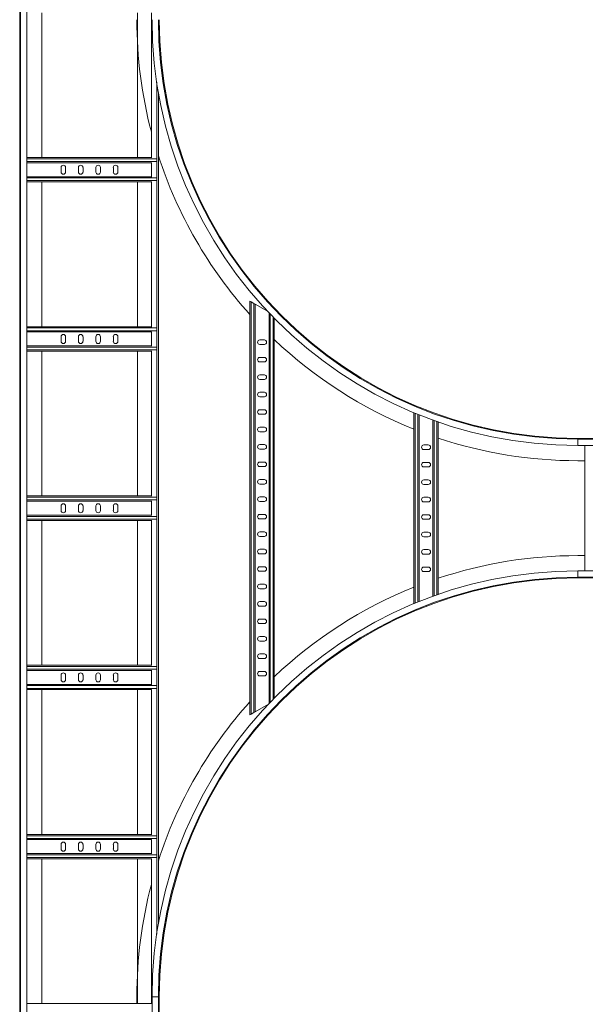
# Model space of a CAD drawing. Header units: millimetres. Extents: x -6 to 5206, y -8403 to -276.
# Tile 34 of 65: x 3611 to 4422, y -7619 to -6208. Entities that reach past the tile are written whole.
import ezdxf

# ---------------------------------------------------------------- set-up
doc = ezdxf.new("R2010")
doc.units = ezdxf.units.MM

msp = doc.modelspace()

# ---------------------------------------------------------------- linework, layer by layer
at = {"color": 7, "linetype": 'Continuous', "lineweight": 15}
for p, q in [((3611.3, -7802.7), (3611.3, -6012.7)), ((3612.4, -6012.7), (3612.4, -7802.7)), ((3621.5, -7802.7), (3621.5, -6012.7)), ((3643.3, -6405.2), (3643.3, -6197.7)), ((3780.1, -6405.2), (3780.1, -6197.7)), ((3800.1, -6405.7), (3800.1, -6197.7)), ((3810.1, -7503.2), (3810.1, -6312.3)), ((3621.5, -6405.2), (3800.1, -6405.2)), ((3621.5, -6412.7), (3800.1, -6412.7)), ((3670.6, -6419.5), (3670.6, -6426)), ((3677.1, -6426), (3677.1, -6419.5)), ((3695.6, -6419.5), (3695.6, -6426)), ((3702.1, -6426), (3702.1, -6419.5)), ((3720.6, -6419.5), (3720.6, -6426)), ((3727.1, -6426), (3727.1, -6419.5)), ((3745.6, -6419.5), (3745.6, -6426)), ((3752.1, -6426), (3752.1, -6419.5)), ((3800.1, -6433.2), (3800.1, -6412.3)), ((3807.8, -6405.7), (3807.8, -6407)), ((3807.8, -6407), (3807.8, -6410.9)), ((3807.8, -6410.9), (3807.8, -6412.3)), ((3621.5, -6432.7), (3800.1, -6432.7)), ((3807.8, -6433.2), (3807.8, -6434.5)), ((3621.5, -6440.2), (3800.1, -6440.2)), ((3643.3, -6647.7), (3643.3, -6440.2)), ((3780.1, -6647.7), (3780.1, -6440.2)), ((3800.1, -6648.2), (3800.1, -6439.8)), ((3807.8, -6434.5), (3807.8, -6438.4)), ((3807.8, -6438.4), (3807.8, -6439.8)), ((3941.3, -7203.9), (3941.3, -6610.9)), ((3941.3, -6610.9), (3943.1, -6611.9)), ((3943.1, -7202.8), (3943.1, -6611.9)), ((3943.1, -6611.9), (3947, -6614.2)), ((3947, -7200.6), (3947, -6614.2)), ((3947, -6614.2), (3948.8, -6615.2)), ((3948.8, -7199.5), (3948.8, -6615.2)), ((3966.4, -6625.3), (3948.8, -6615.2)), ((3968.8, -7187.5), (3968.8, -6627.9)), ((3976.3, -7179.8), (3976.3, -6635.7)), ((3621.5, -6647.7), (3800.1, -6647.7)), ((3621.5, -6655.2), (3800.1, -6655.2)), ((3800.1, -6675.7), (3800.1, -6654.8)), ((3807.8, -6648.2), (3807.8, -6649.5)), ((3807.8, -6649.5), (3807.8, -6653.4)), ((3807.8, -6653.4), (3807.8, -6654.8)), ((3670.6, -6662), (3670.6, -6668.5)), ((3677.1, -6668.5), (3677.1, -6662)), ((3695.6, -6662), (3695.6, -6668.5)), ((3702.1, -6668.5), (3702.1, -6662)), ((3720.6, -6662), (3720.6, -6668.5)), ((3727.1, -6668.5), (3727.1, -6662)), ((3745.6, -6662), (3745.6, -6668.5)), ((3752.1, -6668.5), (3752.1, -6662)), ((3962.1, -6666.6), (3955.6, -6666.6)), ((3955.6, -6673.1), (3962.1, -6673.1)), ((3621.5, -6675.2), (3800.1, -6675.2)), ((3621.5, -6682.7), (3800.1, -6682.7)), ((3643.3, -6890.2), (3643.3, -6682.7)), ((3780.1, -6890.2), (3780.1, -6682.7)), ((3800.1, -6890.7), (3800.1, -6682.3)), ((3807.8, -6675.7), (3807.8, -6677)), ((3807.8, -6677), (3807.8, -6680.9)), ((3807.8, -6680.9), (3807.8, -6682.3)), ((3962.1, -6691.6), (3955.6, -6691.6)), ((3955.6, -6698.1), (3962.1, -6698.1)), ((3962.1, -6716.6), (3955.6, -6716.6)), ((3955.6, -6723.1), (3962.1, -6723.1)), ((3962.1, -6741.6), (3955.6, -6741.6)), ((3955.6, -6748.1), (3962.1, -6748.1)), ((3962.1, -6766.6), (3955.6, -6766.6)), ((4176.3, -7044.6), (4176.3, -6770.9)), ((3955.6, -6773.1), (3962.1, -6773.1)), ((4183.8, -7041.5), (4183.8, -6774)), ((4203.8, -7033.9), (4203.8, -6781.6)), ((4211.3, -7031.2), (4211.3, -6784.3)), ((3962.1, -6791.6), (3955.6, -6791.6)), ((3955.6, -6798.1), (3962.1, -6798.1)), ((4411.3, -6807.7), (4606.3, -6807.7)), ((4606.3, -6808.9), (4411.3, -6808.9)), ((3962.1, -6816.6), (3955.6, -6816.6)), ((3955.6, -6823.1), (3962.1, -6823.1)), ((4197.1, -6817.1), (4190.6, -6817.1)), ((4190.6, -6823.6), (4197.1, -6823.6)), ((4411.3, -6818), (4606.3, -6818)), ((4421.3, -6997.5), (4421.3, -6818)), ((3962.1, -6841.6), (3955.6, -6841.6)), ((4197.1, -6842.1), (4190.6, -6842.1)), ((4411.3, -6839.7), (4421.3, -6839.7)), ((3955.6, -6848.1), (3962.1, -6848.1)), ((4190.6, -6848.6), (4197.1, -6848.6)), ((3962.1, -6866.6), (3955.6, -6866.6)), ((4197.1, -6867.1), (4190.6, -6867.1)), ((3955.6, -6873.1), (3962.1, -6873.1)), ((4190.6, -6873.6), (4197.1, -6873.6)), ((3621.5, -6890.2), (3800.1, -6890.2)), ((3621.5, -6897.7), (3800.1, -6897.7)), ((3800.1, -6918.2), (3800.1, -6897.3)), ((3807.8, -6890.7), (3807.8, -6892)), ((3807.8, -6892), (3807.8, -6895.9)), ((3807.8, -6895.9), (3807.8, -6897.3)), ((3962.1, -6891.6), (3955.6, -6891.6)), ((3955.6, -6898.1), (3962.1, -6898.1)), ((4197.1, -6892.1), (4190.6, -6892.1)), ((4190.6, -6898.6), (4197.1, -6898.6)), ((3670.6, -6904.5), (3670.6, -6911)), ((3677.1, -6911), (3677.1, -6904.5)), ((3695.6, -6904.5), (3695.6, -6911)), ((3702.1, -6911), (3702.1, -6904.5)), ((3720.6, -6904.5), (3720.6, -6911)), ((3727.1, -6911), (3727.1, -6904.5)), ((3745.6, -6904.5), (3745.6, -6911)), ((3752.1, -6911), (3752.1, -6904.5)), ((3621.5, -6917.7), (3800.1, -6917.7)), ((3621.5, -6925.2), (3800.1, -6925.2)), ((3643.3, -7132.7), (3643.3, -6925.2)), ((3780.1, -7132.7), (3780.1, -6925.2)), ((3800.1, -7133.2), (3800.1, -6924.8)), ((3807.8, -6918.2), (3807.8, -6919.5)), ((3807.8, -6919.5), (3807.8, -6923.4)), ((3807.8, -6923.4), (3807.8, -6924.8)), ((3962.1, -6916.6), (3955.6, -6916.6)), ((3955.6, -6923.1), (3962.1, -6923.1)), ((4197.1, -6917.1), (4190.6, -6917.1)), ((4190.6, -6923.6), (4197.1, -6923.6)), ((3962.1, -6941.6), (3955.6, -6941.6)), ((3955.6, -6948.1), (3962.1, -6948.1)), ((4197.1, -6942.1), (4190.6, -6942.1)), ((4190.6, -6948.6), (4197.1, -6948.6)), ((3962.1, -6966.6), (3955.6, -6966.6)), ((4197.1, -6967.1), (4190.6, -6967.1)), ((3955.6, -6973.1), (3962.1, -6973.1)), ((4190.6, -6973.6), (4197.1, -6973.6)), ((4411.3, -6975.7), (4421.3, -6975.7)), ((3962.1, -6991.6), (3955.6, -6991.6)), ((4197.1, -6992.1), (4190.6, -6992.1)), ((4606.3, -6997.5), (4411.3, -6997.5)), ((3955.6, -6998.1), (3962.1, -6998.1)), ((4190.6, -6998.6), (4197.1, -6998.6)), ((4411.3, -7006.6), (4606.3, -7006.6)), ((4411.3, -7007.7), (4606.3, -7007.7)), ((3962.1, -7016.6), (3955.6, -7016.6)), ((3955.6, -7023.1), (3962.1, -7023.1)), ((3962.1, -7041.6), (3955.6, -7041.6)), ((3955.6, -7048.1), (3962.1, -7048.1)), ((3962.1, -7066.6), (3955.6, -7066.6)), ((3955.6, -7073.1), (3962.1, -7073.1)), ((3962.1, -7091.6), (3955.6, -7091.6)), ((3955.6, -7098.1), (3962.1, -7098.1)), ((3962.1, -7116.6), (3955.6, -7116.6)), ((3955.6, -7123.1), (3962.1, -7123.1)), ((3621.5, -7132.7), (3800.1, -7132.7)), ((3807.8, -7133.2), (3807.8, -7134.5)), ((3807.8, -7134.5), (3807.8, -7138.4)), ((3807.8, -7138.4), (3807.8, -7139.8)), ((3621.5, -7140.2), (3800.1, -7140.2)), ((3670.6, -7147), (3670.6, -7153.5)), ((3677.1, -7153.5), (3677.1, -7147)), ((3695.6, -7147), (3695.6, -7153.5)), ((3702.1, -7153.5), (3702.1, -7147)), ((3720.6, -7147), (3720.6, -7153.5)), ((3727.1, -7153.5), (3727.1, -7147)), ((3745.6, -7147), (3745.6, -7153.5)), ((3752.1, -7153.5), (3752.1, -7147)), ((3800.1, -7160.7), (3800.1, -7139.8)), ((3962.1, -7141.6), (3955.6, -7141.6)), ((3955.6, -7148.1), (3962.1, -7148.1)), ((3621.5, -7160.2), (3800.1, -7160.2)), ((3800.1, -7375.7), (3800.1, -7167.3)), ((3807.8, -7160.7), (3807.8, -7162)), ((3807.8, -7162), (3807.8, -7165.9)), ((3807.8, -7165.9), (3807.8, -7167.3)), ((3621.5, -7167.7), (3800.1, -7167.7)), ((3643.3, -7375.2), (3643.3, -7167.7)), ((3780.1, -7375.2), (3780.1, -7167.7)), ((3948.8, -7199.5), (3967.8, -7188.6)), ((3943.1, -7202.8), (3941.3, -7203.9)), ((3947, -7200.6), (3943.1, -7202.8)), ((3948.8, -7199.5), (3947, -7200.6)), ((3621.5, -7375.2), (3800.1, -7375.2)), ((3807.8, -7375.7), (3807.8, -7377)), ((3807.8, -7377), (3807.8, -7380.9)), ((3621.5, -7382.7), (3800.1, -7382.7)), ((3670.6, -7389.5), (3670.6, -7396)), ((3677.1, -7396), (3677.1, -7389.5)), ((3695.6, -7389.5), (3695.6, -7396)), ((3702.1, -7396), (3702.1, -7389.5)), ((3720.6, -7389.5), (3720.6, -7396)), ((3727.1, -7396), (3727.1, -7389.5)), ((3745.6, -7389.5), (3745.6, -7396)), ((3752.1, -7396), (3752.1, -7389.5)), ((3800.1, -7403.2), (3800.1, -7382.3)), ((3807.8, -7380.9), (3807.8, -7382.3)), ((3621.5, -7402.7), (3800.1, -7402.7)), ((3807.8, -7403.2), (3807.8, -7404.5)), ((3807.8, -7404.5), (3807.8, -7408.4)), ((3621.5, -7410.2), (3800.1, -7410.2)), ((3643.3, -7617.7), (3643.3, -7410.2)), ((3780.1, -7617.7), (3780.1, -7410.2)), ((3800.1, -7617.7), (3800.1, -7409.8)), ((3807.8, -7408.4), (3807.8, -7409.8)), ((3621.5, -7617.7), (3800.1, -7617.7)), ((3779.3, -7607.7), (3779.3, -7617.7)), ((3801.1, -7617.7), (3800.1, -7617.7)), ((3801.1, -7607.7), (3801.1, -7802.7)), ((3810.2, -7802.7), (3810.2, -7607.7)), ((3811.3, -7607.7), (3811.3, -7802.7))]:
    msp.add_line(p, q, dxfattribs=at)
at = {"color": 8, "linetype": 'Continuous', "lineweight": 15}
for p, q in [((3807.7, -6405.7), (3807.7, -6297.4)), ((3621.5, -6407), (3807.8, -6407)), ((3621.5, -6410.9), (3807.8, -6410.9)), ((3807.7, -6433.2), (3807.7, -6412.3)), ((3621.5, -6434.5), (3807.8, -6434.5)), ((3621.5, -6438.4), (3807.8, -6438.4)), ((3807.7, -6648.2), (3807.7, -6439.8)), ((3970.6, -7185.6), (3970.6, -6629.8)), ((3974.5, -7181.6), (3974.5, -6633.9)), ((3621.5, -6649.5), (3807.8, -6649.5)), ((3621.5, -6653.4), (3807.8, -6653.4)), ((3807.7, -6675.7), (3807.7, -6654.8)), ((3621.5, -6677), (3807.8, -6677)), ((3621.5, -6680.9), (3807.8, -6680.9)), ((3807.7, -6890.7), (3807.7, -6682.3)), ((4178.1, -7043.8), (4178.1, -6771.6)), ((4182, -7042.2), (4182, -6773.2)), ((4205.6, -7033.2), (4205.6, -6782.2)), ((4209.5, -7031.8), (4209.5, -6783.6)), ((4411.3, -6808.9), (4411.3, -6807.7)), ((4411.3, -6818), (4411.3, -6808.9)), ((3621.5, -6892), (3807.8, -6892)), ((3621.5, -6895.9), (3807.8, -6895.9)), ((3807.7, -6918.2), (3807.7, -6897.3)), ((3621.5, -6919.5), (3807.8, -6919.5)), ((3621.5, -6923.4), (3807.8, -6923.4)), ((3807.7, -7133.2), (3807.7, -6924.8)), ((4411.3, -6997.5), (4411.3, -7006.6)), ((4411.3, -7006.6), (4411.3, -7007.7)), ((3621.5, -7134.5), (3807.8, -7134.5)), ((3621.5, -7138.4), (3807.8, -7138.4)), ((3807.7, -7160.7), (3807.7, -7139.8)), ((3621.5, -7162), (3807.8, -7162)), ((3621.5, -7165.9), (3807.8, -7165.9)), ((3807.7, -7375.7), (3807.7, -7167.3)), ((3621.5, -7377), (3807.8, -7377)), ((3621.5, -7380.9), (3807.8, -7380.9)), ((3807.7, -7403.2), (3807.7, -7382.3)), ((3621.5, -7404.5), (3807.8, -7404.5)), ((3621.5, -7408.4), (3807.8, -7408.4)), ((3807.7, -7518.1), (3807.7, -7409.8)), ((3801.1, -7607.7), (3810.2, -7607.7)), ((3810.2, -7607.7), (3811.3, -7607.7))]:
    msp.add_line(p, q, dxfattribs=at)
at = {"color": 7, "linetype": 'Continuous', "lineweight": 15}
for centre, radius, start, end in [((4411.3, -6207.7), 632, 180, 194.7404), ((4411.3, -6207.7), 610.2, 180, 270), ((4411.3, -6207.7), 601.1, 180, 270), ((4411.3, -6207.7), 600, 180, 270), ((4411.3, -6207.7), 632, 197.9612, 221.9549), ((3673.8, -6419.5), 3.25, 0, 180), ((3698.8, -6419.5), 3.25, 0, 180), ((3723.8, -6419.5), 3.25, 0, 180), ((3748.8, -6419.5), 3.25, 0, 180), ((3673.8, -6426), 3.25, 180, 0), ((3698.8, -6426), 3.25, 180, 0), ((3723.8, -6426), 3.25, 180, 0), ((3748.8, -6426), 3.25, 180, 0), ((3673.8, -6662), 3.25, 0, 180), ((3698.8, -6662), 3.25, 0, 180), ((3723.8, -6662), 3.25, 0, 180), ((3748.8, -6662), 3.25, 0, 180), ((3673.8, -6668.5), 3.25, 180, 0), ((3698.8, -6668.5), 3.25, 180, 0), ((3723.8, -6668.5), 3.25, 180, 0), ((3748.8, -6668.5), 3.25, 180, 0), ((3955.6, -6669.9), 3.25, 90, 270), ((3962.1, -6669.9), 3.25, 270, 90), ((4411.3, -6207.7), 632, 226.505, 248.1711), ((3955.6, -6694.9), 3.25, 90, 270), ((3962.1, -6694.9), 3.25, 270, 90), ((3955.6, -6719.9), 3.25, 90, 270), ((3962.1, -6719.9), 3.25, 270, 90), ((3955.6, -6744.9), 3.25, 90, 270), ((3962.1, -6744.9), 3.25, 270, 90), ((3955.6, -6769.9), 3.25, 90, 270), ((3962.1, -6769.9), 3.25, 270, 90), ((3955.6, -6794.9), 3.25, 90, 270), ((3962.1, -6794.9), 3.25, 270, 90), ((4411.3, -6207.7), 632, 251.5513, 270), ((3955.6, -6819.9), 3.25, 90, 270), ((3962.1, -6819.9), 3.25, 270, 90), ((4190.6, -6820.4), 3.25, 90, 270), ((4197.1, -6820.4), 3.25, 270, 90), ((3955.6, -6844.9), 3.25, 90, 270), ((3962.1, -6844.9), 3.25, 270, 90), ((4190.6, -6845.4), 3.25, 90, 270), ((4197.1, -6845.4), 3.25, 270, 90), ((3955.6, -6869.9), 3.25, 90, 270), ((3962.1, -6869.9), 3.25, 270, 90), ((4190.6, -6870.4), 3.25, 90, 270), ((4197.1, -6870.4), 3.25, 270, 90), ((3955.6, -6894.9), 3.25, 90, 270), ((3962.1, -6894.9), 3.25, 270, 90), ((4190.6, -6895.4), 3.25, 90, 270), ((4197.1, -6895.4), 3.25, 270, 90), ((3673.8, -6904.5), 3.25, 0, 180), ((3673.8, -6911), 3.25, 180, 0), ((3698.8, -6904.5), 3.25, 0, 180), ((3698.8, -6911), 3.25, 180, 0), ((3723.8, -6904.5), 3.25, 0, 180), ((3723.8, -6911), 3.25, 180, 0), ((3748.8, -6904.5), 3.25, 0, 180), ((3748.8, -6911), 3.25, 180, 0), ((3955.6, -6919.9), 3.25, 90, 270), ((3962.1, -6919.9), 3.25, 270, 90), ((4190.6, -6920.4), 3.25, 90, 270), ((4197.1, -6920.4), 3.25, 270, 90), ((3955.6, -6944.9), 3.25, 90, 270), ((3962.1, -6944.9), 3.25, 270, 90), ((4190.6, -6945.4), 3.25, 90, 270), ((4197.1, -6945.4), 3.25, 270, 90), ((3955.6, -6969.9), 3.25, 90, 270), ((3962.1, -6969.9), 3.25, 270, 90), ((4190.6, -6970.4), 3.25, 90, 270), ((4197.1, -6970.4), 3.25, 270, 90), ((4411.3, -7607.7), 632, 90, 108.4487), ((4411.3, -7607.7), 610.2, 90, 180), ((3955.6, -6994.9), 3.25, 90, 270), ((3962.1, -6994.9), 3.25, 270, 90), ((4190.6, -6995.4), 3.25, 90, 270), ((4197.1, -6995.4), 3.25, 270, 90), ((4411.3, -7607.7), 601.1, 90, 180), ((4411.3, -7607.7), 600, 90, 180), ((3955.6, -7019.9), 3.25, 90, 270), ((3962.1, -7019.9), 3.25, 270, 90), ((4411.3, -7607.7), 632, 111.8289, 133.495), ((3955.6, -7044.9), 3.25, 90, 270), ((3962.1, -7044.9), 3.25, 270, 90), ((3955.6, -7069.9), 3.25, 90, 270), ((3962.1, -7069.9), 3.25, 270, 90), ((3955.6, -7094.9), 3.25, 90, 270), ((3962.1, -7094.9), 3.25, 270, 90), ((3955.6, -7119.9), 3.25, 90, 270), ((3962.1, -7119.9), 3.25, 270, 90), ((3673.8, -7147), 3.25, 0, 180), ((3698.8, -7147), 3.25, 0, 180), ((3723.8, -7147), 3.25, 0, 180), ((3748.8, -7147), 3.25, 0, 180), ((3955.6, -7144.9), 3.25, 90, 270), ((3962.1, -7144.9), 3.25, 270, 90), ((3673.8, -7153.5), 3.25, 180, 0), ((3698.8, -7153.5), 3.25, 180, 0), ((3723.8, -7153.5), 3.25, 180, 0), ((3748.8, -7153.5), 3.25, 180, 0), ((4411.3, -7607.7), 632, 138.0451, 162.0388), ((3673.8, -7389.5), 3.25, 0, 180), ((3698.8, -7389.5), 3.25, 0, 180), ((3723.8, -7389.5), 3.25, 0, 180), ((3748.8, -7389.5), 3.25, 0, 180), ((3673.8, -7396), 3.25, 180, 0), ((3698.8, -7396), 3.25, 180, 0), ((3723.8, -7396), 3.25, 180, 0), ((3748.8, -7396), 3.25, 180, 0), ((4411.3, -7607.7), 632, 165.2596, 180)]:
    msp.add_arc(centre, radius, start, end, dxfattribs=at)

doc.saveas('drawing.dxf')
